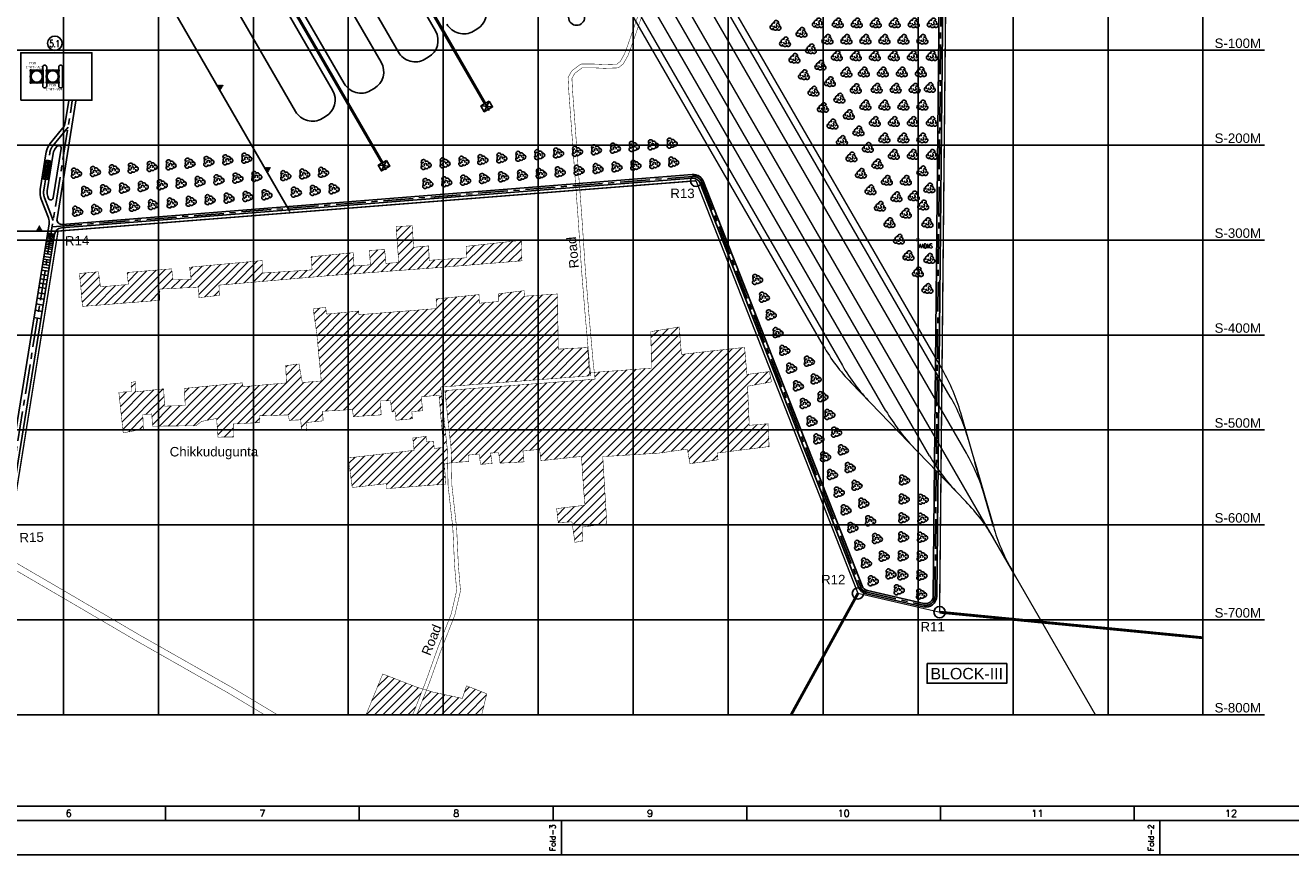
# Model space of a CAD drawing. Header units: inches. Extents: x -8998005 to 170525121, y -30058259 to 1575573.
# Tile 7 of 107: x 359864 to 1692362, y -947427 to -73666. Entities that reach past the tile are written whole.
import ezdxf
from ezdxf.enums import TextEntityAlignment as Align
from ezdxf.lldxf.tags import DXFTag

# ---------------------------------------------------------------- set-up
doc = ezdxf.new("R2010")
doc.units = ezdxf.units.IN
doc.header["$LTSCALE"] = 5
doc.header["$MEASUREMENT"] = 0
doc.header["$PDMODE"] = 2
doc.header["$PDSIZE"] = 1
for name, pattern in [('CENTER', [2, 1.25, -0.25, 0.25, -0.25]), ('CENTER2', [1.125, 0.75, -0.125, 0.125, -0.125]), ('DASHED', [0.75, 0.5, -0.25]), ('PHANTOM', [2.5, 1.25, -0.25, 0.25, -0.25, 0.25, -0.25])]:
    doc.linetypes.add(name, pattern=pattern)
for name, color, linetype in [('CANAL', 4, 'Continuous'), ('CEN', 9, 'CENTER'), ('COL.', 127, 'Continuous'), ('DIM', 7, 'Continuous'), ('existing old', 8, 'PHANTOM'), ('FLY ASH LINE', 30, 'Continuous'), ('GRID', 1, 'CENTER2'), ('HIDDEN', 2, 'DASHED'), ('Meter', 3, 'Continuous'), ('mh', 7, 'Continuous'), ('ROAD-ISG', 7, 'Continuous'), ('TCE-ME-ROAD', 244, 'Continuous'), ('Text', 6, 'Continuous'), ('Unknown_Line_Type', 7, 'Continuous')]:
    doc.layers.add(name, color=color, linetype=linetype)
doc.layers.add('Point', color=4, linetype='Continuous', lineweight=25)
doc.layers.add('Y C H P CONV.', color=7, linetype='Continuous', lineweight=9)
doc.styles.add('AR', font='arial.ttf')
doc.styles.add('M1', font='ROMAND.shx', dxfattribs={"height": 6250})
doc.styles.get("Standard").update_dxf_attribs({"font": 'txt.shx'})
doc.styles.add('STYLE4', font='romantic.ttf', dxfattribs={"height": 300})
tags = doc.linetypes.add('CENTRE', pattern=[1.5, 0.75, -0.25, 0.25, -0.25]).pattern_tags.tags
tags[10:11] = [DXFTag(74, 4), DXFTag(75, 0), DXFTag(340, '0'), DXFTag(46, 1.0), DXFTag(50, 0.0), DXFTag(44, 0.0), DXFTag(45, 0.0)]
tags[8:9] = [DXFTag(74, 4), DXFTag(75, 0), DXFTag(340, '0'), DXFTag(46, 1.0), DXFTag(50, 0.0), DXFTag(44, 0.0), DXFTag(45, 0.0)]
tags[6:7] = [DXFTag(74, 4), DXFTag(75, 0), DXFTag(340, '0'), DXFTag(46, 1.0), DXFTag(50, 0.0), DXFTag(44, 0.0), DXFTag(45, 0.0)]
tags[4:5] = [DXFTag(74, 4), DXFTag(75, 0), DXFTag(340, '0'), DXFTag(46, 1.0), DXFTag(50, 0.0), DXFTag(44, 0.0), DXFTag(45, 0.0)]
pattern_1 = [(45, (-471900000, -1993000000), (-4419.417382, 4419.417382), [])]

# ---------------------------------------------------------------- blocks, each defined once
blk = doc.blocks.new('ISG')
at = {"color": 30}
blk.add_line((6660288, -601644), (6640871, -533922), dxfattribs=at)
at = {"color": 2, "linetype": 'Continuous', "ltscale": 100}
for points, elevation in [([(6129410, -153594), (6132910, -159656), (6124250, -164656), (6120750, -158594)], -128236), ([(6021156, -216092), (6024656, -222155), (6015996, -227154), (6012496, -221092)], -64118)]:
    blk.add_lwpolyline(points, close=True, dxfattribs=dict(at, elevation=elevation))
for centre, radius in [((6126830, -159125, -128236), 274), ((6018576, -221623, -64118), 559)]:
    blk.add_circle(centre, radius, dxfattribs=at)
at = {"layer": 'DIM', "linetype": 'Continuous'}
blk.add_circle((6221445, -65228), 8459, dxfattribs=at)
at = {"layer": 'mh'}
for p, q in [((6016220, -218942, 151), (5648782, 417507, -64194)), ((6017432, -218242, 151), (5649994, 418207, -64194)), ((6124474, -156444), (5795485, 413407)), ((6125687, -155744), (5796697, 414107))]:
    blk.add_line(p, q, dxfattribs=at)
at = {"layer": 'mh', "color": 1, "linetype": 'CENTRE', "ltscale": 2000}
for p, q in [((6021076, -225953, 20), (5649388, 417857, -64193)), ((6129330, -163455, 22), (5796091, 413757, -64118)), ((6120750, -158594, -128236), (6132910, -159656, -128236)), ((6129410, -153594, -128236), (6124250, -164656, -128236)), ((6012496, -221092, -64118), (6024656, -222154, -64118)), ((6021156, -216092, -64118), (6015996, -227154, -64118))]:
    blk.add_line(p, q, dxfattribs=at)
at = {"layer": 'mh', "color": 5, "linetype": 'Continuous', "ltscale": 2}
for p, q in [((6072778, -79500), (5868188, 274875)), ((6015620, -112499), (5811030, 241876)), ((5829216, 252376), (6033806, -101999)), ((5772058, 219377), (5976648, -134998)), ((5964524, -141998), (5759934, 212377)), ((5720962, 189878), (5925552, -164497)), ((6112774, -79969), (6116405, -77873)), ((6061678, -109468), (6065309, -107372)), ((6004520, -142467), (6008151, -140370)), ((5953423, -171966), (5957055, -169870))]:
    blk.add_line(p, q, dxfattribs=at)
for centre, start, end in [((6106204, -60202), 299.998928, 29.998928), ((6055108, -89701), 299.998928, 29.998928), ((6102572, -62299), 209.998928, 299.998928), ((6051476, -91798), 209.998928, 299.998928), ((5997950, -122700), 299.998928, 29.998928), ((5946853, -152199), 299.998928, 29.998928), ((5994318, -124797), 209.998928, 299.998928), ((5943222, -154296), 209.998928, 299.998928)]:
    blk.add_arc(centre, 20403, start, end, dxfattribs=at)
at = {"layer": 'Y C H P CONV.', "color": 3, "lineweight": 15}
for p, q in [((6631993, -524514, -96251), (5893908, 753942, -96251)), ((6684061, -654703, -96251), (5876587, 743943, -96251)), ((6547217, -479675, -96251), (5849740, 728443, -96251)), ((6767944, -800000, -96251), (6684061, -654703, -96251))]:
    blk.add_line(p, q, dxfattribs=at)
at = {"layer": 'Y C H P CONV.', "color": 220, "lineweight": 15}
for p, q in [((6614904, -464912, -96251), (5914398, 748452, -96251)), ((6606928, -437098, -96251), (5920460, 751951, -96251)), ((5813774, 744739, -96251), (6481176, -411285, -96251)), ((6593159, -527251, -96251), (5863597, 736443, -96251)), ((5835883, 720443, -96251), (6501276, -432099, -96251)), ((6631449, -575456, -96251), (6510513, -450217, -96251)), ((6660288, -601644, -96251), (6625975, -481970, -96251))]:
    blk.add_line(p, q, dxfattribs=at)
for centre, start, end in [((6654383, -311288, -96251), 209.998928, 223.998929), ((6674483, -332103, -96251), 209.998928, 223.998929), ((6433722, -537094, -96251), 15.998936, 29.998928), ((6441697, -564909, -96251), 15.998936, 29.998928), ((6766366, -427254, -96251), 209.998928, 223.998929)]:
    blk.add_arc(centre, 200000, start, end, dxfattribs=at)
at = {"layer": 'Y C H P CONV.', "color": 3, "lineweight": 15}
for centre, start, end in [((6720424, -379679, -96251), 209.998928, 223.998929), ((6458786, -624510, -96251), 15.998936, 29.998928), ((6487579, -714385, -96251), 29.998928, 43.998929), ((6852542, -546520, -96251), 195.998936, 209.998928)]:
    blk.add_arc(centre, 200000, start, end, dxfattribs=at)
blk = doc.blocks.new('GV')
at = {"layer": 'existing old', "color": 3, "linetype": 'Continuous'}
for centre, radius, start, end in [((2383, 3337), 2422, 31.92753, 201.840524), ((2579, 579), 2422, 91.226265, 261.139258), ((4468, 90), 1636, 326.5033, 225.506666), ((5515, 1805), 2422, 331.226258, 141.139252), ((7932, -240), 2422, 271.92753, 81.840528), ((2159, -2410), 2422, 151.927537, 321.840526), ((5481, -1434), 2422, 211.226261, 21.139252)]:
    blk.add_arc(centre, radius, start, end, dxfattribs=at)
blk = doc.blocks.new('fdf')
at = {"color": 2, "ltscale": 2}
blk.add_circle((0, 0), 6900, dxfattribs=at)
at = {"color": 151, "ltscale": 2}
for radius in [6200, 6000]:
    blk.add_circle((0, 0), radius, dxfattribs=at)
at = {"layer": 'CEN'}
blk.add_line((7691, -6296), (-7172, -6296), dxfattribs=at)
at = {"layer": 'COL.'}
for p, q in [((-6596, 600, 0), (-6596, 5696, 0)), ((-5996, 600, 0), (-5996, 5696, 0)), ((-5700, 6593), (5700, 6593)), ((-5700, 5993), (5700, 5993)), ((5996, 600, 0), (5996, 5696, 0)), ((6596, 600, 0), (6596, 5696, 0)), ((-6596, -600, 0), (-6596, -5696, 0)), ((-5996, -600, 0), (-5996, -5696, 0)), ((-5700, -5993), (5700, -5993)), ((-5700, -6593), (5700, -6593)), ((5996, -600, 0), (5996, -5696, 0)), ((6596, -600, 0), (6596, -5696, 0))]:
    blk.add_line(p, q, dxfattribs=at)
for points in [[(-6900, 6896), (-5700, 6896), (-5700, 5696), (-6900, 5696)], [(-6900, 600), (-5700, 600), (-5700, -600), (-6900, -600)], [(6900, 6896), (5700, 6896), (5700, 5696), (6900, 5696)], [(6900, 600), (5700, 600), (5700, -600), (6900, -600)], [(-6900, -6896), (-5700, -6896), (-5700, -5696), (-6900, -5696)], [(6900, -6896), (5700, -6896), (5700, -5696), (6900, -5696)]]:
    blk.add_lwpolyline(points, close=True, dxfattribs=at)
blk = doc.blocks.new('A$C08E86F63')
at = {"color": 2, "linetype": 'Continuous'}
blk.add_lwpolyline([(85191, -543872), (160191, -543872), (160191, -493872), (85191, -493872)], close=True, dxfattribs=at)
at = {"layer": 'DIM', "linetype": 'Continuous'}
blk.add_circle((121176, -483826), 7580, dxfattribs=at)
at = {"layer": 'ROAD-ISG', "color": 190}
for p, q in [((108391, -508976), (108391, -528769)), ((112591, -508976), (112591, -528769)), ((125191, -508976), (125191, -528769)), ((129391, -508976), (129391, -528769))]:
    blk.add_line(p, q, dxfattribs=at)
for centre, start, end in [((110491, -508976), 0, 180), ((127291, -508976), 0, 180), ((110491, -528769), 180.000196, 359.999804), ((127291, -528769), 180.000196, 359.999804)]:
    blk.add_arc(centre, 2100, start, end, dxfattribs=at)
at = {"layer": 'TCE-ME-ROAD', "color": 3}
blk.add_line((124955, -517361), (124956, -520372), dxfattribs=at)
at = {"layer": 'FLY ASH LINE', "color": 151}
for p in [(102091, -518872), (118891, -518872)]:
    blk.add_blockref('fdf', p, dxfattribs=at)
at = {"color": 2, "char_height": 2500, "attachment_point": 1, "style": 'STYLE4'}
for s, insert in [('FOR\\P\\pi-3745;UNIT-1&2', (94352, -503680)), ('FOR\\P\\pi-3741.3;UNIT-3&4', (115404, -526849))]:
    blk.add_mtext_dynamic_manual_height_columns(s, width=8996.68, gutter_width=37500, heights=[0], dxfattribs=dict(at, insert=insert))
at = {"layer": 'Text', "style": 'M1', "width": 0.6}
blk.add_text('5.1', height=7500, dxfattribs=at).set_placement((121025, -484188), align=Align.MIDDLE)

msp = doc.modelspace()

# ---------------------------------------------------------------- hatches: boundary and pattern name
at = {"linetype": 'Continuous', "ltscale": 100}
h = msp.add_hatch(dxfattribs=at)
h.set_pattern_fill('ANGLE', color=256, scale=10000, angle=32.090098, style=0)
h.set_pattern_definition([(32.0901, (277728.4, 316256.5), (-1460.943, 2329.838), [2000, -750]), (122.0901, (277728.4, 316256.5), (-2329.838, -1460.943), [2000, -750])])
h.paths.add_polyline_path([(386252, -216480), (382302, -215848), (379141, -235597), (383091, -236229)])
at = {"layer": 'Text'}
h = msp.add_hatch(dxfattribs=at)
h.set_pattern_fill('ANSI31', color=256, scale=3750, angle=434.998928, style=0)
h.set_pattern_definition([(119.998928, (1264251.35, -1228087.73), (-405.9538, -234.3674), [])])
h.paths.add_polyline_path([(561704, -136878), (563297, -139639), (564891, -142399), (568081, -136877)])
h = msp.add_hatch(dxfattribs=at)
h.set_pattern_fill('ANSI31', color=256, scale=3750, angle=434.998928, style=0)
h.set_pattern_definition([(119.998928, (1314249.73, -1314691.2), (-405.9538, -234.3674), [])])
h.paths.add_polyline_path([(611702, -223482), (613296, -226242), (614889, -229003), (618079, -223480)])
h = msp.add_hatch(dxfattribs=at)
h.set_pattern_fill('ANSI31', color=256, scale=3750, angle=495, style=0)
h.set_pattern_definition([(180, (1667738, -227614.93), (-1e-13, -468.75), [])])
h.paths.add_polyline_path([(371450, -290459), (374638, -290459), (377825, -290459), (374638, -284935)])
at = {"layer": 'Unknown_Line_Type'}
h = msp.add_hatch(dxfattribs=at)
h.set_pattern_fill('ANSI31', color=205, scale=50000, style=0)
h.set_pattern_definition(pattern_1)
h.paths.add_polyline_path([(682696, -337150), (792953, -329029), (882889, -321788), (882390, -314718), (882211, -300214), (824014, -306553), (824467, -318585), (785223, -321246), (784587, -306066), (768780, -307570), (767238, -284788), (750314, -285818), (753126, -323629), (739604, -324419), (738229, -309926), (722071, -310826), (723318, -325966), (706033, -327341), (705151, -313232), (660812, -317508), (661824, -331331), (609715, -334691), (609556, -321502), (532891, -328565), (534469, -341299), (515215, -341883), (514042, -330225), (467050, -334080), (468470, -346644), (439005, -349261), (436916, -333328), (416818, -335099), (418482, -351481), (420050, -369805), (501271, -363389), (501558, -351565), (542213, -349503), (542803, -360573), (564209, -358133), (563818, -347407)])
h = msp.add_hatch(dxfattribs=at)
h.set_pattern_fill('ANSI31', color=205, scale=50000, style=0)
h.set_pattern_definition(pattern_1)
h.paths.add_polyline_path([(955405, -442836), (955038, -439596), (953862, -439683), (951988, -413130), (921123, -414807), (920208, -356717), (885518, -359073), (885107, -353235), (858384, -356534), (858237, -364716), (849704, -365374), (838021, -366435), (837632, -357384), (792401, -361949), (793418, -372088), (711056, -378591), (710852, -374714), (677318, -377886), (676008, -370760), (662946, -372429), (666740, -397783), (671558, -448349), (651533, -450010), (648081, -430511), (634077, -432212), (634828, -450405), (588966, -454471), (588598, -450335), (527383, -456221), (528262, -474203), (506477, -474902), (505558, -456649), (476108, -459862), (475799, -449031), (471235, -449872), (471428, -459727), (458373, -460217), (462963, -502985), (484157, -499084), (483608, -483668), (493009, -483198), (493876, -495976), (539465, -495556), (545368, -490965), (561302, -487806), (562748, -507468), (579061, -507431), (578968, -493664), (606927, -492173), (606731, -484947), (615212, -484818), (636879, -484122), (637833, -489829), (649919, -489304), (650711, -500617), (656278, -500235), (655548, -492131), (673469, -490347), (672950, -480293), (704442, -478453), (705296, -485920), (734601, -484062), (733889, -469400), (744284, -468978), (746075, -480901), (749353, -480951), (750296, -489754), (767444, -488183), (766899, -480661), (778412, -479723), (776724, -465088), (795515, -463254), (800264, -518149), (790467, -519608), (789768, -511961), (782462, -512240), (781834, -506731), (767873, -508486), (769262, -521430), (699937, -529445), (701028, -537746), (704127, -560603), (740075, -556526), (740257, -561817), (802684, -556945), (801058, -535436), (804559, -535025), (804246, -520209), (797247, -454809)])
h.paths.add_polyline_path([(1026762, -524391), (1057050, -520134), (1058552, -528788), (1059813, -535490), (1089295, -531401), (1088628, -524275), (1143146, -517414), (1141898, -493412), (1122227, -495100), (1120429, -453900), (1145659, -449289), (1143399, -438453), (1119706, -441532), (1117310, -413008), (1079930, -417006), (1050786, -420445), (1048398, -391523), (1018481, -396348), (1019333, -434868), (959030, -439303), (959847, -446511), (801663, -458486), (808241, -519953), (808550, -534557), (810454, -534334), (826689, -533214), (826423, -526456), (837691, -525358), (839294, -536336), (851348, -535072), (849804, -524234), (858244, -524002), (859907, -534923), (885017, -533618), (883853, -522137), (901411, -520432), (902917, -532358), (945527, -527858), (947637, -560431), (949130, -579300), (919368, -582777), (921066, -597633), (935422, -596675), (938704, -618323), (946650, -616957), (946184, -602278), (972196, -598899), (967923, -528066)])
h = msp.add_hatch(dxfattribs=at)
h.set_pattern_fill('ANSI31', color=205, scale=50000, style=0)
h.set_pattern_definition(pattern_1)
h.paths.add_polyline_path([(718657, -800000), (767591, -800000), (769317, -796188), (778512, -772901), (772318, -771023), (736252, -757017)])
h.paths.add_polyline_path([(771982, -800000), (840456, -800000), (845787, -777892), (824489, -769481), (820029, -782773), (789157, -776130), (782353, -774066), (773002, -797749)])

# ---------------------------------------------------------------- linework, layer by layer
for p, q in [((-680417, -896427), (2475583, -896427)), ((507583, -896437), (507583, -911437)), ((711583, -896437), (711583, -911437)), ((915583, -896437), (915583, -911437)), ((1119583, -896437), (1119583, -911437)), ((1323583, -896437), (1323583, -911437)), ((1527583, -896437), (1527583, -911437)), ((924583, -947427), (924583, -911427)), ((1554583, -947427), (1554583, -911427))]:
    msp.add_line(p, q)
for points in [[(2814583, 1575573), (-752417, 1575573), (-752417, -947427), (2814583, -947427)], [(2778583, 1539573), (-716417, 1539573), (-716417, -911427), (2778583, -911427)]]:
    msp.add_lwpolyline(points, close=True)
at = {"color": 1}
for points, const_width, elevation in [([(1329778, 24655), (1322646, -691950)], 1500, 69405), ([(1329778, 24655), (1322646, -691950)], 1000, 69405), ([(1066226, -237460), (394350, -290459)], 1500, 69405), ([(1236676, -672118), (1066226, -237460)], 1500, 69405), ([(394350, -290459), (341169, -622769)], 1500, 69405), ([(1166287, -800000), (1236676, -672118)], 3000, 6053), ([(1322646, -691950), (1236676, -672118)], 1000, 69405), ([(1322646, -691950), (1600000, -718904)], 3000, 69405)]:
    msp.add_lwpolyline(points, dxfattribs=dict(at, const_width=const_width, elevation=elevation))
at = {"ltscale": 100, "elevation": 69405}
msp.add_lwpolyline([(382302, -215848), (386252, -216480), (383091, -236229), (379141, -235597)], close=True, dxfattribs=at)
at = {"color": 6, "const_width": 250}
msp.add_lwpolyline([(1298000, -298000), (1302000, -298000), (1302000, -302000), (1298000, -302000)], close=True, dxfattribs=at)
at = {"color": 4, "linetype": 'Continuous', "ltscale": 100}
msp.add_lwpolyline([(1309521, -746068), (1393286, -746068), (1393286, -766876), (1309521, -766876)], close=True, dxfattribs=at)
at = {"layer": 'CANAL', "color": 8}
for p, q in [((400000, -800000), (400000, 1470819)), ((500000, -800000), (500000, 1470819)), ((600000, -800000), (600000, 1470819)), ((700000, -800000), (700000, 1470819)), ((800000, -800000), (800000, 1470819)), ((900000, -800000), (900000, 1470819)), ((1000000, -800000), (1000000, 1470819)), ((1100000, -800000), (1100000, 1470819)), ((1200000, -800000), (1200000, 1470819)), ((1300000, -800000), (1300000, 1470819)), ((1400000, -800000), (1400000, 1470819)), ((1500000, -800000), (1500000, 1470819)), ((1600000, -800000), (1600000, 1470819)), ((-597246, -100000), (1664920, -100000)), ((-597246, -200000), (1664920, -200000)), ((-597246, -300000), (1664920, -300000)), ((-597246, -400000), (1664920, -400000)), ((-597246, -500000), (1664920, -500000)), ((-597246, -600000), (1664920, -600000)), ((-597246, -700000), (1664920, -700000)), ((-597246, -800000), (1664920, -800000))]:
    msp.add_line(p, q, dxfattribs=at)
at = {"layer": 'GRID', "color": 1, "linetype": 'Continuous', "ltscale": 0.05}
for p, q in [((501155, -32000), (638464, -269837)), ((394350, -290459), (-243196, -290459))]:
    msp.add_line(p, q, dxfattribs=at)
at = {"layer": 'Meter', "color": 7}
for centre in [(1066226, -237460, 66508), (1236676, -672118, 66508), (1322646, -691950, 66508), (1322646, -691950, 66508), (1322646, -691950, 66508)]:
    msp.add_circle(centre, 6000, dxfattribs=at)
at = {"layer": 'Point', "color": 7}
for p in [(1066226, -237460, 67518), (394350, -290459, 75644), (398194, -675637, 78464), (1236676, -672118, 68101), (1322646, -691950, 66800)]:
    msp.add_point(p, dxfattribs=at)
at = {"layer": 'ROAD-ISG', "color": 190}
for p, q in [((393246, -277580, 69405), (413133, -153310, 69405)), ((401885, -176137), (405550, -153234)), ((385654, -198664), (399349, -181808)), ((375584, -246749), (381956, -206934)), ((382990, -247934), (389277, -208648)), ((389175, -255556), (397532, -203337)), ((391813, -202978), (393123, -201365)), ((376623, -256789), (384183, -276577)), ((383630, -254113), (384371, -256053)), ((334927, -594533), (384822, -282756)), ((390637, -293880, 69405), (383232, -292695, 69405)), ((339725, -612014, 69405), (390637, -293880, 69405)), ((388749, -305680, 69405), (381343, -304495, 69405)), ((389021, -303977, 69405), (381616, -302792, 69405)), ((389294, -302271, 69405), (381889, -301086, 69405)), ((389548, -300687, 69405), (382142, -299502, 69405)), ((389830, -298924, 69405), (382424, -297739, 69405)), ((390104, -297213, 69405), (382698, -296028, 69405)), ((390285, -296078, 69405), (382880, -294893, 69405)), ((390461, -294979, 69405), (383056, -293794, 69405)), ((386729, -318304, 69405), (379323, -317118, 69405)), ((387222, -315218, 69405), (379817, -314033, 69405)), ((387658, -312498, 69405), (380252, -311313, 69405)), ((388088, -309809, 69405), (380682, -308624, 69405)), ((388394, -307897, 69405), (380988, -306711, 69405)), ((384410, -332793, 69405), (377004, -331607, 69405)), ((384935, -329514, 69405), (377529, -328329, 69405)), ((385398, -326615, 69405), (377993, -325430, 69405)), ((385863, -323713, 69405), (378457, -322527, 69405)), ((386284, -321083, 69405), (378878, -319898, 69405)), ((382240, -346352, 69405), (374834, -345167, 69405)), ((382963, -341833, 69405), (375557, -340647, 69405)), ((383687, -337313, 69405), (376281, -336127, 69405)), ((380610, -356536, 69405), (373204, -355350, 69405)), ((381517, -350872, 69405), (374111, -349687, 69405)), ((378704, -368446, 69405), (371298, -367260, 69405)), ((379704, -362199, 69405), (372298, -361013, 69405)), ((376415, -382749, 69405), (369009, -381564, 69405)), ((377651, -375025, 69405), (370245, -373840, 69405))]:
    msp.add_line(p, q, dxfattribs=at)
for centre, radius, start, end in [((390035, -174241), 12000, 320.907833, 350.907833), ((401126, -210545), 19500, 140.907833, 170.907833), ((401126, -210545), 12000, 140.907833, 170.907833), ((395063, -202942), 2500, 350.907833, 140.907833), ((394839, -249830), 19500, 170.907833, 200.907833), ((394839, -249830), 12000, 170.907833, 200.907833), ((386706, -255161), 2500, 200.907833, 350.907833), ((372973, -280859), 12000, 350.907833, 20.907833)]:
    msp.add_arc(centre, radius, start, end, dxfattribs=at)
at = {"layer": 'TCE-ME-ROAD', "color": 11, "linetype": 'CENTER', "ltscale": 5000}
for p, q in [((1317813, -675058, 69405), (1324777, 24573, 69405)), ((336241, -610056, 69405), (409335, -153310, 69405)), ((388902, -200613), (404921, -180897)), ((379287, -247341), (385574, -208056)), ((388091, -286062, 69405), (1062278, -232882, 69405)), ((1072248, -239121, 69405), (1239187, -664825, 69405)), ((380126, -255451), (389192, -279181)), ((1246161, -670842, 69405), (1305719, -684582, 69405))]:
    msp.add_line(p, q, dxfattribs=at)
at = {"layer": 'TCE-ME-ROAD', "linetype": 'Continuous'}
for p, q in [((1319688, -675077, 69405), (1326653, 24604, 69405)), ((397908, -287169, 69405), (1062295, -234761, 69405)), ((398576, -283354, 69405), (1062130, -231013, 69405)), ((1070372, -239816, 69405), (1237294, -665476, 69405)), ((1073993, -238436, 69405), (1240933, -664141, 69405)), ((1245739, -672669, 69405), (1305298, -686409, 69405))]:
    msp.add_line(p, q, dxfattribs=at)
msp.add_lwpolyline([(1246582, -669015), (1306141, -682755, 0.47922798), (1315939, -675039), (1322902, 24542), (1307640, 381509, 0.40175371), (1298649, 390125), (1011346, 390125)], format="xyb", dxfattribs=at)
at = {"layer": 'TCE-ME-ROAD', "color": 11, "linetype": 'CENTER', "ltscale": 5000}
for centre, radius, start, end in [((401126, -210545), 15750, 140.907833, 170.907833), ((1063054, -242726, 69405), 9875, 21.41258, 94.510209), ((394839, -249830), 15750, 170.907833, 200.907833), ((1248381, -661220, 69405), 9875, 201.41258, 257.009543), ((1307939, -674960, 69405), 9875, 257.009543, 359.42972)]:
    msp.add_arc(centre, radius, start, end, dxfattribs=at)
at = {"layer": 'TCE-ME-ROAD', "linetype": 'Continuous'}
for centre, radius, start, end in [((1063054, -242726, 69405), 11750, 21.41258, 94.510209), ((1062924, -242736, 69405), 8000, 21.41258, 94.510209), ((398183, -278370, 69405), 5000, 170.907833, 274.510209), ((398537, -295144, 69405), 8000, 94.510209, 170.907833), ((1248233, -661186, 69405), 11750, 201.41258, 257.009543), ((1248381, -661220, 69405), 8000, 201.41258, 257.009543), ((1307939, -674960, 69405), 11750, 257.009543, 359.42972)]:
    msp.add_arc(centre, radius, start, end, dxfattribs=at)
at = {"layer": 'Unknown_Line_Type', "color": 205, "const_width": 500, "elevation": 69475}
for points in [[(1005390, -62592), (994769, -93321), (990834, -103830), (986404, -111772), (982787, -114569), (969750, -114989), (956955, -114398), (944868, -114516), (935284, -121695), (931411, -128648), (932207, -143441), (939264, -240310), (942077, -277979), (945623, -331781), (949434, -378961), (953932, -429835), (955405, -442836), (797247, -454809), (804246, -520209), (805053, -558386), (810087, -603514), (811878, -642506), (814095, -669083), (808319, -693934), (794500, -728871), (781013, -766569), (769317, -796188), (767591, -800000)], [(1009176, -63884), (998533, -94676), (994474, -105515), (989498, -114436), (984210, -118525), (969722, -118992), (956882, -118399), (946217, -118503), (938364, -124386), (935467, -129586), (936199, -143188), (943253, -240016), (946067, -277699), (949613, -331489), (953420, -378624), (957912, -429433), (959847, -446511), (801663, -458486), (808241, -519953), (809048, -558122), (814076, -603200), (815870, -642248), (818134, -669377), (812148, -695129), (798243, -730281), (784757, -767978), (773002, -797749), (771982, -800000)], [(418482, -351481), (416818, -335099), (436916, -333328), (439005, -349261), (468470, -346644), (467050, -334080), (514042, -330225), (515215, -341883), (534469, -341299), (532891, -328565), (609556, -321502), (609715, -334691), (661824, -331331), (660812, -317508), (705151, -313232), (706033, -327341), (723318, -325966), (722071, -310826), (738229, -309926), (739604, -324419), (753126, -323629), (750314, -285818), (767238, -284788), (768780, -307570), (784587, -306066), (785223, -321246), (824467, -318585), (824014, -306553), (882211, -300214), (882390, -314718), (882889, -321788)], [(418482, -351481), (420050, -369805), (501271, -363389), (501558, -351565), (542213, -349503), (542803, -360573), (564209, -358133), (563818, -347407), (682696, -337150), (792953, -329029), (882889, -321788)], [(718657, -800000), (736252, -757017), (772318, -771023), (789157, -776130), (820029, -782773), (824489, -769481), (845787, -777892), (840456, -800000)]]:
    msp.add_lwpolyline(points, dxfattribs=at)
at = {"layer": 'Unknown_Line_Type', "color": 205, "const_width": 500}
msp.add_lwpolyline([(-500000, -158012), (-402597, -213108), (-303135, -272378), (-232854, -312205), (-153407, -355804), (-86241, -395917), (-7711, -441044), (57499, -477869), (124919, -518268), (181327, -551043), (282683, -609521), (341927, -643252), (402173, -678368), (476450, -721914), (573850, -777243), (611757, -800000)], dxfattribs=at)
at = {"layer": 'Unknown_Line_Type', "color": 205, "const_width": 500, "elevation": 69475}
msp.add_lwpolyline([(885107, -353235), (885518, -359073), (920208, -356717), (921123, -414807), (951988, -413130), (953862, -439683), (1019333, -434868), (1018481, -396348), (1048398, -391523), (1050786, -420445), (1079930, -417006), (1117310, -413008), (1119706, -441532), (1143399, -438453), (1145659, -449289), (1120429, -453900), (1122227, -495100), (1141898, -493412), (1143146, -517414), (1088628, -524275), (1089295, -531401), (1059813, -535490), (1058552, -528788), (1057050, -520134), (1026762, -524391), (967923, -528066), (972196, -598899), (946184, -602278), (946650, -616957), (938704, -618323), (935422, -596675), (921066, -597633), (919368, -582777), (949130, -579300), (947637, -560431), (945527, -527858), (902917, -532358), (901411, -520432), (883853, -522137), (885017, -533618), (859907, -534923), (858244, -524002), (849804, -524234), (851348, -535072), (839294, -536336), (837691, -525358), (826423, -526456), (826689, -533214), (810454, -534334), (801058, -535436), (802684, -556945), (740257, -561817), (740075, -556526), (704127, -560603), (701028, -537746), (699937, -529445), (769262, -521430), (767873, -508486), (781834, -506731), (782462, -512240), (789768, -511961), (790467, -519608), (800264, -518149), (795515, -463254), (776724, -465088), (778412, -479723), (766899, -480661), (767444, -488183), (750296, -489754), (749353, -480951), (746075, -480901), (744284, -468978), (733889, -469400), (734601, -484062), (705296, -485920), (704442, -478453), (672950, -480293), (673469, -490347), (655548, -492131), (656278, -500235), (650711, -500617), (649919, -489304), (637833, -489829), (636879, -484122), (615212, -484818), (606731, -484947), (606927, -492173), (578968, -493664), (579061, -507431), (562748, -507468), (561302, -487806), (545368, -490965), (539465, -495556), (493876, -495976), (493009, -483198), (483608, -483668), (484157, -499084), (462963, -502985), (458373, -460217), (471428, -459727), (471235, -449872), (475799, -449031), (476108, -459862), (505558, -456649), (506477, -474902), (528262, -474203), (527383, -456221), (588598, -450335), (588966, -454471), (634828, -450405), (634077, -432212), (648081, -430511), (651533, -450010), (671558, -448349), (666740, -397783), (662946, -372429), (676008, -370760), (677318, -377886), (710852, -374714), (711056, -378591), (793418, -372088), (792401, -361949), (837632, -357384), (838021, -366435), (849704, -365374), (858237, -364716), (858384, -356534)], close=True, dxfattribs=at)
at = {"layer": 'Unknown_Line_Type', "color": 205}
msp.add_lwpolyline([(266753, -592249, 500, 500, 0), (286163, -603448, 500, 500, 0), (345422, -637186, 500, 500, 0), (405706, -672325, 500, 500, 0), (479949, -715851, 500, 500, 0), (577381, -771198, 500, 500, 0), (625357, -800000, 500, 500, 0)], format="xyseb", dxfattribs=at)

# ---------------------------------------------------------------- block references
at = {"ltscale": 100}
msp.add_blockref('A$C08E86F63', (269809, 391250), dxfattribs=at)
at = {"layer": 'HIDDEN', "rotation": 207.498928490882}
for p in [(1198323, -69533), (1219227, -69533), (1239227, -69533), (1259227, -69533), (1279227, -69533), (1299227, -69533), (1319227, -69533), (1153682, -72212), (1181003, -79533), (1163682, -89532), (1191002, -96853), (1208323, -86854), (1228323, -86854), (1248323, -86854), (1268323, -86854), (1288323, -86854), (1308323, -86854), (1173682, -106853), (1218323, -104174), (1238323, -104174), (1258323, -104174), (1278323, -104174), (1298323, -104174), (1318323, -104174), (1183681, -124174), (1201002, -114174), (1228322, -121495), (1246695, -121324), (1266695, -121324), (1286695, -121324), (1306695, -121324), (1211002, -131495), (1316201, -137610), (1193681, -141494), (1221001, -148815), (1238322, -138816), (1260223, -138378), (1280223, -138378), (1300223, -138378), (1203681, -158815), (1248322, -156136), (1268322, -156136), (1288322, -156136), (1308322, -156136), (1213680, -176136), (1231001, -166136), (1258321, -173457), (1278321, -173457), (1298321, -173457), (1318321, -173457), (1241001, -183457), (1268321, -190778), (1288321, -190778), (1308321, -190778), (1223680, -193456), (1251000, -200778), (1233680, -210777), (1278321, -208099), (1298321, -208099), (1318321, -208099), (1243679, -228098), (1261000, -218098), (1308320, -225419), (1271000, -235419), (1291000, -235419), (1315681, -243490), (1253679, -245419), (1280999, -252740), (1299397, -251856), (1263679, -262739), (1290999, -270060), (1309223, -261425), (1273678, -280060), (1313678, -280060), (1283678, -297381), (1293678, -314701), (1315745, -317664), (1303677, -332022), (1313677, -349343)]:
    msp.add_blockref('GV', p, dxfattribs=at)
at = {"layer": 'HIDDEN'}
for p in [(956204, -205173), (976128, -203430), (996052, -201687), (1015976, -199944), (1035900, -198201), (548138, -217644), (568062, -215900), (587986, -214157), (796813, -219118), (816737, -217375), (836661, -215632), (856585, -213889), (876509, -212146), (896433, -210403), (916357, -208660), (936280, -206916), (1037643, -218125), (408671, -229845), (428595, -228102), (448519, -226359), (468442, -224616), (488366, -222873), (508290, -221130), (528214, -219387), (629087, -232515), (649011, -230771), (668935, -229028), (776889, -220861), (878252, -232070), (898176, -230327), (918100, -228583), (938024, -226840), (957947, -225097), (977871, -223354), (997795, -221611), (1017719, -219868), (459125, -245584), (479049, -243841), (498973, -242098), (518897, -240355), (538821, -238611), (558745, -236868), (578669, -235125), (598592, -233382), (778632, -240785), (798556, -239042), (818480, -237299), (838404, -235556), (858328, -233813), (419277, -249070), (439201, -247327), (549428, -257836), (569351, -256093), (589275, -254350), (609199, -252607), (640183, -249820), (660107, -248077), (680031, -246334), (409960, -270038), (429884, -268295), (449808, -266552), (469732, -264809), (489656, -263066), (509580, -261322), (529504, -259579), (1125911, -341842), (1133079, -360513), (1140246, -379185), (1147413, -397857), (1154581, -416528), (1180420, -428032), (1161748, -435200), (1168915, -453871), (1187587, -446704), (1194754, -465376), (1176083, -472543), (1201922, -484047), (1201922, -484047), (1183250, -491215), (1190417, -509886), (1209089, -502719), (1216256, -521391), (1197585, -528558), (1204752, -547229), (1223424, -540062), (1230591, -558734), (1280701, -553123), (1211919, -565901), (1237758, -577405), (1280352, -573120), (1300349, -573469), (1219087, -584573), (1226254, -603244), (1244926, -596077), (1280003, -593117), (1300000, -593466), (1252093, -614749), (1279654, -613114), (1299651, -613463), (1233422, -621916), (1240589, -640588), (1259261, -633420), (1279305, -633111), (1299302, -633460), (1266428, -652092), (1278956, -653107), (1298953, -653457), (1247756, -659259), (1275057, -668795), (1298604, -673453)]:
    msp.add_blockref('GV', p, dxfattribs=at)
at = {"layer": 'ROAD-ISG', "color": 190}
msp.add_blockref('ISG', (-5281049, 0), dxfattribs=at)

# ---------------------------------------------------------------- texts
at = {"color": 7, "ltscale": 0.3, "style": 'AR'}
for s, rotation, p in [('R13', 0.055026, (1039092, -255734, 69405)), ('R14', 1.759752, (401732, -305912, 69405)), ('R15', 1.759752, (353818, -618509, 69405)), ('R12', 0.055026, (1197842, -662612, 69405)), ('R11', 0.055026, (1302552, -712291, 69405))]:
    msp.add_text(s, height=10000, rotation=rotation, dxfattribs=at).set_placement(p)
at = {"color": 7, "style": 'AR'}
for s, rotation, p in [('Road', 95.573042, (943005, -329151, 69405)), ('Chikkudugunta', 0.055026, (511910, -527892, 69475)), ('Road', 68.453123, (786092, -738450, 69405))]:
    msp.add_text(s, height=10000, rotation=rotation, dxfattribs=at).set_placement(p)
at = {"color": 1, "style": 'AR'}
msp.add_text('BLOCK-III', height=12000, rotation=0.055026, dxfattribs=at).set_placement((1313035, -762725, 83328))
for s, p in [('6', (405583, -903937)), ('7', (609583, -903937)), ('8', (813583, -903937)), ('9', (1017583, -903937)), ('10', (1221583, -903937)), ('11', (1425583, -903937)), ('12', (1629583, -903937))]:
    msp.add_text(s, height=7500).set_placement(p, align=Align.MIDDLE)
for s, p in [('Fold-3', (918256, -943733)), ('Fold-2', (1548256, -943733))]:
    msp.add_text(s, height=6000, rotation=90).set_placement(p)
at = {"layer": 'CANAL', "color": 7, "style": 'AR'}
for s, p in [('S-100M', (1612236, -97591)), ('S-200M', (1612236, -197591)), ('S-300M', (1612236, -297591)), ('S-400M', (1612236, -397591)), ('S-500M', (1612236, -497591)), ('S-600M', (1612236, -597591)), ('S-700M', (1612236, -697591)), ('S-800M', (1612236, -797591))]:
    msp.add_text(s, height=10000, dxfattribs=at).set_placement(p)
at = {"layer": 'Text', "style": 'M1', "width": 0.6}
msp.add_text('AAQMS', height=4500, dxfattribs=at).set_placement((1300750, -308305, 41664))

doc.saveas('drawing.dxf')
